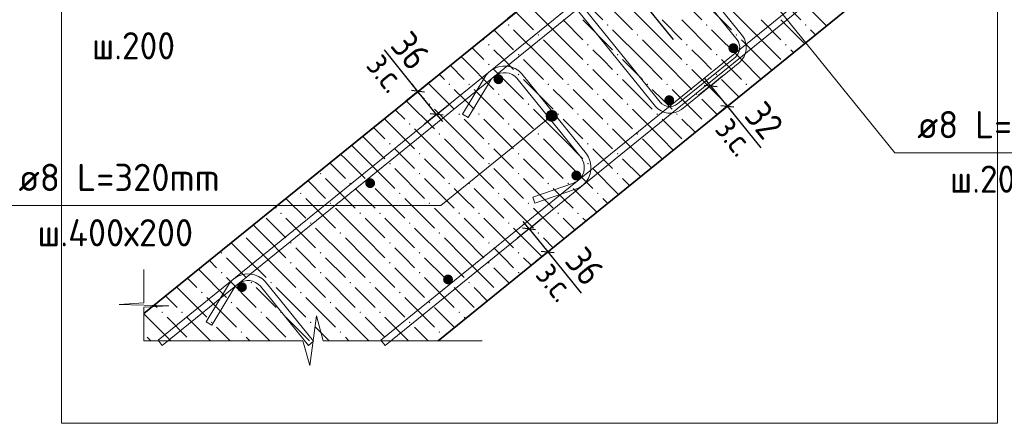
# Model space of a CAD drawing. Header units: millimetres. Extents: x 0 to 42000, y 0 to 29700.
# Tile 14 of 20: x 29506 to 37462, y 6770 to 10028. Entities that reach past the tile are written whole.
import ezdxf

# ---------------------------------------------------------------- set-up
doc = ezdxf.new("R2010")
doc.units = ezdxf.units.MM
doc.linetypes.add('______5', pattern=[1100, 800, -100, 100, -100])
for name, color, linetype, lineweight in [('Standard', 7, 'Continuous', 25), ('ЖБ Стена верхний уровень', 7, 'Continuous', 35), ('Позиционная метка линия выноска', 7, 'Continuous', 13), ('Примечания', 7, 'Continuous', 13), ('Стена фоновая арматура У1', 7, 'Continuous', 18), ('Стена фоновая арматура Х1', 7, 'Continuous', 35), ('Стена фоновая затяжка С-обр.', 52, 'Continuous', 25)]:
    doc.layers.add(name, color=color, linetype=linetype, lineweight=lineweight)
doc.layers.add('Оси', color=7, linetype='______5')
doc.layers.add('Размерная выноска', color=7, linetype='Continuous')
doc.layers.add('Стена Хомут', color=7, linetype='Continuous', lineweight=25, true_color=0x6e3c1e)
doc.styles.add('ISOCPEUR', font='txt')

msp = doc.modelspace()

# ---------------------------------------------------------------- hatches: boundary and pattern name
at = {"layer": 'ЖБ Стена верхний уровень', "linetype": 'Continuous', "lineweight": 18, "transparency": 33554687}
for points in [[(33450.7, 9985.6), (33457.2, 9992.1), (33463.7, 9985.6), (33457.2, 9979.1)], [(34250.7, 9985.6), (34257.2, 9992.1), (34263.7, 9985.6), (34257.2, 9979.1)], [(35050.7, 9985.6), (35057.2, 9992.1), (35063.7, 9985.6), (35057.2, 9979.1)], [(35850.7, 9985.6), (35857.2, 9992.1), (35863.7, 9985.6), (35857.2, 9979.1)], [(33690.7, 9905.6), (33697.2, 9912.1), (33703.7, 9905.6), (33697.2, 9899.1)], [(34490.7, 9905.6), (34497.2, 9912.1), (34503.7, 9905.6), (34497.2, 9899.1)], [(35290.7, 9905.6), (35297.2, 9912.1), (35303.7, 9905.6), (35297.2, 9899.1)], [(33290.7, 9825.6), (33297.2, 9832.1), (33303.7, 9825.6), (33297.2, 9819.1)], [(34090.7, 9825.6), (34097.2, 9832.1), (34103.7, 9825.6), (34097.2, 9819.1)], [(34890.7, 9825.6), (34897.2, 9832.1), (34903.7, 9825.6), (34897.2, 9819.1)], [(35690.7, 9825.6), (35697.2, 9832.1), (35703.7, 9825.6), (35697.2, 9819.1)], [(33530.7, 9745.6), (33537.2, 9752.1), (33543.7, 9745.6), (33537.2, 9739.1)], [(34330.7, 9745.6), (34337.2, 9752.1), (34343.7, 9745.6), (34337.2, 9739.1)], [(35130.7, 9745.6), (35137.2, 9752.1), (35143.7, 9745.6), (35137.2, 9739.1)], [(33290.7, 9665.6), (33297.2, 9672.1), (33303.7, 9665.6), (33297.2, 9659.1)], [(34090.7, 9665.6), (34097.2, 9672.1), (34103.7, 9665.6), (34097.2, 9659.1)], [(34890.7, 9665.6), (34897.2, 9672.1), (34903.7, 9665.6), (34897.2, 9659.1)], [(33530.7, 9585.6), (33537.2, 9592.1), (33543.7, 9585.6), (33537.2, 9579.1)], [(34330.7, 9585.6), (34337.2, 9592.1), (34343.7, 9585.6), (34337.2, 9579.1)], [(35130.7, 9585.6), (35137.2, 9592.1), (35143.7, 9585.6), (35137.2, 9579.1)], [(32970.7, 9505.6), (32977.2, 9512.1), (32983.7, 9505.6), (32977.2, 9499.1)], [(33130.7, 9505.6), (33137.2, 9512.1), (33143.7, 9505.6), (33137.2, 9499.1)], [(33770.7, 9505.6), (33777.2, 9512.1), (33783.7, 9505.6), (33777.2, 9499.1)], [(33930.7, 9505.6), (33937.2, 9512.1), (33943.7, 9505.6), (33937.2, 9499.1)], [(34570.7, 9505.6), (34577.2, 9512.1), (34583.7, 9505.6), (34577.2, 9499.1)], [(34730.7, 9505.6), (34737.2, 9512.1), (34743.7, 9505.6), (34737.2, 9499.1)], [(35370.7, 9505.6), (35377.2, 9512.1), (35383.7, 9505.6), (35377.2, 9499.1)], [(33370.7, 9425.6), (33377.2, 9432.1), (33383.7, 9425.6), (33377.2, 9419.1)], [(34170.7, 9425.6), (34177.2, 9432.1), (34183.7, 9425.6), (34177.2, 9419.1)], [(34970.7, 9425.6), (34977.2, 9432.1), (34983.7, 9425.6), (34977.2, 9419.1)], [(32810.7, 9345.6), (32817.2, 9352.1), (32823.7, 9345.6), (32817.2, 9339.1)], [(33610.7, 9345.6), (33617.2, 9352.1), (33623.7, 9345.6), (33617.2, 9339.1)], [(34410.7, 9345.6), (34417.2, 9352.1), (34423.7, 9345.6), (34417.2, 9339.1)], [(35210.7, 9345.6), (35217.2, 9352.1), (35223.7, 9345.6), (35217.2, 9339.1)], [(33050.7, 9265.6), (33057.2, 9272.1), (33063.7, 9265.6), (33057.2, 9259.1)], [(33210.7, 9265.6), (33217.2, 9272.1), (33223.7, 9265.6), (33217.2, 9259.1)], [(33850.7, 9265.6), (33857.2, 9272.1), (33863.7, 9265.6), (33857.2, 9259.1)], [(34010.7, 9265.6), (34017.2, 9272.1), (34023.7, 9265.6), (34017.2, 9259.1)], [(34650.7, 9265.6), (34657.2, 9272.1), (34663.7, 9265.6), (34657.2, 9259.1)], [(34810.7, 9265.6), (34817.2, 9272.1), (34823.7, 9265.6), (34817.2, 9259.1)], [(32650.7, 9185.6), (32657.2, 9192.1), (32663.7, 9185.6), (32657.2, 9179.1)], [(33450.7, 9185.6), (33457.2, 9192.1), (33463.7, 9185.6), (33457.2, 9179.1)], [(34250.7, 9185.6), (34257.2, 9192.1), (34263.7, 9185.6), (34257.2, 9179.1)], [(32890.7, 9105.6), (32897.2, 9112.1), (32903.7, 9105.6), (32897.2, 9099.1)], [(33690.7, 9105.6), (33697.2, 9112.1), (33703.7, 9105.6), (33697.2, 9099.1)], [(34490.7, 9105.6), (34497.2, 9112.1), (34503.7, 9105.6), (34497.2, 9099.1)], [(32490.7, 9025.6), (32497.2, 9032.1), (32503.7, 9025.6), (32497.2, 9019.1)], [(33290.7, 9025.6), (33297.2, 9032.1), (33303.7, 9025.6), (33297.2, 9019.1)], [(34090.7, 9025.6), (34097.2, 9032.1), (34103.7, 9025.6), (34097.2, 9019.1)], [(32730.7, 8945.6), (32737.2, 8952.1), (32743.7, 8945.6), (32737.2, 8939.1)], [(33530.7, 8945.6), (33537.2, 8952.1), (33543.7, 8945.6), (33537.2, 8939.1)], [(34330.7, 8945.6), (34337.2, 8952.1), (34343.7, 8945.6), (34337.2, 8939.1)], [(32490.7, 8865.6), (32497.2, 8872.1), (32503.7, 8865.6), (32497.2, 8859.1)], [(33290.7, 8865.6), (33297.2, 8872.1), (33303.7, 8865.6), (33297.2, 8859.1)], [(34090.7, 8865.6), (34097.2, 8872.1), (34103.7, 8865.6), (34097.2, 8859.1)], [(31930.7, 8785.6), (31937.2, 8792.1), (31943.7, 8785.6), (31937.2, 8779.1)], [(32730.7, 8785.6), (32737.2, 8792.1), (32743.7, 8785.6), (32737.2, 8779.1)], [(33530.7, 8785.6), (33537.2, 8792.1), (33543.7, 8785.6), (33537.2, 8779.1)], [(34330.7, 8785.6), (34337.2, 8792.1), (34343.7, 8785.6), (34337.2, 8779.1)], [(32170.7, 8705.6), (32177.2, 8712.1), (32183.7, 8705.6), (32177.2, 8699.1)], [(32330.7, 8705.6), (32337.2, 8712.1), (32343.7, 8705.6), (32337.2, 8699.1)], [(32970.7, 8705.6), (32977.2, 8712.1), (32983.7, 8705.6), (32977.2, 8699.1)], [(33130.7, 8705.6), (33137.2, 8712.1), (33143.7, 8705.6), (33137.2, 8699.1)], [(33770.7, 8705.6), (33777.2, 8712.1), (33783.7, 8705.6), (33777.2, 8699.1)], [(33930.7, 8705.6), (33937.2, 8712.1), (33943.7, 8705.6), (33937.2, 8699.1)], [(31770.7, 8625.6), (31777.2, 8632.1), (31783.7, 8625.6), (31777.2, 8619.1)], [(32570.7, 8625.6), (32577.2, 8632.1), (32583.7, 8625.6), (32577.2, 8619.1)], [(33370.7, 8625.6), (33377.2, 8632.1), (33383.7, 8625.6), (33377.2, 8619.1)], [(34170.7, 8625.6), (34177.2, 8632.1), (34183.7, 8625.6), (34177.2, 8619.1)], [(32010.7, 8545.6), (32017.2, 8552.1), (32023.7, 8545.6), (32017.2, 8539.1)], [(32810.7, 8545.6), (32817.2, 8552.1), (32823.7, 8545.6), (32817.2, 8539.1)], [(33610.7, 8545.6), (33617.2, 8552.1), (33623.7, 8545.6), (33617.2, 8539.1)], [(31610.7, 8465.6), (31617.2, 8472.1), (31623.7, 8465.6), (31617.2, 8459.1)], [(32250.7, 8465.6), (32257.2, 8472.1), (32263.7, 8465.6), (32257.2, 8459.1)], [(32410.7, 8465.6), (32417.2, 8472.1), (32423.7, 8465.6), (32417.2, 8459.1)], [(33050.7, 8465.6), (33057.2, 8472.1), (33063.7, 8465.6), (33057.2, 8459.1)], [(33210.7, 8465.6), (33217.2, 8472.1), (33223.7, 8465.6), (33217.2, 8459.1)], [(33850.7, 8465.6), (33857.2, 8472.1), (33863.7, 8465.6), (33857.2, 8459.1)], [(34010.7, 8465.6), (34017.2, 8472.1), (34023.7, 8465.6), (34017.2, 8459.1)], [(31850.7, 8385.6), (31857.2, 8392.1), (31863.7, 8385.6), (31857.2, 8379.1)], [(32650.7, 8385.6), (32657.2, 8392.1), (32663.7, 8385.6), (32657.2, 8379.1)], [(33450.7, 8385.6), (33457.2, 8392.1), (33463.7, 8385.6), (33457.2, 8379.1)], [(32090.7, 8305.6), (32097.2, 8312.1), (32103.7, 8305.6), (32097.2, 8299.1)], [(32890.7, 8305.6), (32897.2, 8312.1), (32903.7, 8305.6), (32897.2, 8299.1)], [(33690.7, 8305.6), (33697.2, 8312.1), (33703.7, 8305.6), (33697.2, 8299.1)], [(31690.7, 8225.6), (31697.2, 8232.1), (31703.7, 8225.6), (31697.2, 8219.1)], [(32490.7, 8225.6), (32497.2, 8232.1), (32503.7, 8225.6), (32497.2, 8219.1)], [(33290.7, 8225.6), (33297.2, 8232.1), (33303.7, 8225.6), (33297.2, 8219.1)], [(31130.7, 8145.6), (31137.2, 8152.1), (31143.7, 8145.6), (31137.2, 8139.1)], [(31930.7, 8145.6), (31937.2, 8152.1), (31943.7, 8145.6), (31937.2, 8139.1)], [(32730.7, 8145.6), (32737.2, 8152.1), (32743.7, 8145.6), (32737.2, 8139.1)], [(33530.7, 8145.6), (33537.2, 8152.1), (33543.7, 8145.6), (33537.2, 8139.1)], [(31690.7, 8065.6), (31697.2, 8072.1), (31703.7, 8065.6), (31697.2, 8059.1)], [(32490.7, 8065.6), (32497.2, 8072.1), (32503.7, 8065.6), (32497.2, 8059.1)], [(33290.7, 8065.6), (33297.2, 8072.1), (33303.7, 8065.6), (33297.2, 8059.1)], [(31130.7, 7985.6), (31137.2, 7992.1), (31143.7, 7985.6), (31137.2, 7979.1)], [(31930.7, 7985.6), (31937.2, 7992.1), (31943.7, 7985.6), (31937.2, 7979.1)], [(32730.7, 7985.6), (32737.2, 7992.1), (32743.7, 7985.6), (32737.2, 7979.1)], [(33530.7, 7985.6), (33537.2, 7992.1), (33543.7, 7985.6), (33537.2, 7979.1)], [(31370.7, 7905.6), (31377.2, 7912.1), (31383.7, 7905.6), (31377.2, 7899.1)], [(31530.7, 7905.6), (31537.2, 7912.1), (31543.7, 7905.6), (31537.2, 7899.1)], [(32170.7, 7905.6), (32177.2, 7912.1), (32183.7, 7905.6), (32177.2, 7899.1)], [(32330.7, 7905.6), (32337.2, 7912.1), (32343.7, 7905.6), (32337.2, 7899.1)], [(32970.7, 7905.6), (32977.2, 7912.1), (32983.7, 7905.6), (32977.2, 7899.1)], [(33130.7, 7905.6), (33137.2, 7912.1), (33143.7, 7905.6), (33137.2, 7899.1)], [(30970.7, 7825.6), (30977.2, 7832.1), (30983.7, 7825.6), (30977.2, 7819.1)], [(31770.7, 7825.6), (31777.2, 7832.1), (31783.7, 7825.6), (31777.2, 7819.1)], [(32570.7, 7825.6), (32577.2, 7832.1), (32583.7, 7825.6), (32577.2, 7819.1)], [(31210.7, 7745.6), (31217.2, 7752.1), (31223.7, 7745.6), (31217.2, 7739.1)], [(32010.7, 7745.6), (32017.2, 7752.1), (32023.7, 7745.6), (32017.2, 7739.1)], [(32810.7, 7745.6), (32817.2, 7752.1), (32823.7, 7745.6), (32817.2, 7739.1)], [(30650.7, 7665.6), (30657.2, 7672.1), (30663.7, 7665.6), (30657.2, 7659.1)], [(30810.7, 7665.6), (30817.2, 7672.1), (30823.7, 7665.6), (30817.2, 7659.1)], [(31450.7, 7665.6), (31457.2, 7672.1), (31463.7, 7665.6), (31457.2, 7659.1)], [(31610.7, 7665.6), (31617.2, 7672.1), (31623.7, 7665.6), (31617.2, 7659.1)], [(32250.7, 7665.6), (32257.2, 7672.1), (32263.7, 7665.6), (32257.2, 7659.1)], [(32410.7, 7665.6), (32417.2, 7672.1), (32423.7, 7665.6), (32417.2, 7659.1)], [(33050.7, 7665.6), (33057.2, 7672.1), (33063.7, 7665.6), (33057.2, 7659.1)], [(31050.7, 7585.6), (31057.2, 7592.1), (31063.7, 7585.6), (31057.2, 7579.1)], [(31850.7, 7585.6), (31857.2, 7592.1), (31863.7, 7585.6), (31857.2, 7579.1)], [(32650.7, 7585.6), (32657.2, 7592.1), (32663.7, 7585.6), (32657.2, 7579.1)], [(31290.7, 7505.6), (31297.2, 7512.1), (31303.7, 7505.6), (31297.2, 7499.1)], [(32090.7, 7505.6), (32097.2, 7512.1), (32103.7, 7505.6), (32097.2, 7499.1)], [(32890.7, 7505.6), (32897.2, 7512.1), (32903.7, 7505.6), (32897.2, 7499.1)]]:
    msp.add_hatch(color=7, dxfattribs=at).paths.add_polyline_path(points, flags=16)
at = {"layer": 'Позиционная метка линия выноска', "linetype": 'Continuous', "lineweight": 13, "transparency": 33554687}
for points in [[(33759.6, 9244.9), (33810.7, 9207.6), (33762, 9267.7)], [(33787.9, 9209.9), (33759.6, 9244.9), (33768.8, 9223.5)], [(33759.6, 9244.9), (33787.9, 9209.9), (33810.7, 9207.6)], [(33762, 9267.7), (33832.1, 9216.8), (33775.5, 9286.7)], [(33762, 9267.7), (33810.7, 9207.6), (33832.1, 9216.8)], [(33775.5, 9286.7), (33845.7, 9235.9), (33796.9, 9296)], [(33775.5, 9286.7), (33832.1, 9216.8), (33845.7, 9235.9)], [(33796.9, 9296), (33845.7, 9235.9), (33848.1, 9258.6)], [(33796.9, 9296), (33848.1, 9258.6), (33819.7, 9293.6)], [(33819.7, 9293.6), (33848.1, 9258.6), (33838.8, 9280.1)]]:
    msp.add_hatch(color=7, dxfattribs=at).paths.add_polyline_path(points)
at = {"layer": 'Стена фоновая арматура Х1', "linetype": 'Continuous', "lineweight": 18, "transparency": 33554687}
for points in [[(35312.7, 9797.9), (35309.7, 9813.2), (35301, 9826.2), (35288, 9834.9), (35272.7, 9837.9), (35257.4, 9834.9), (35244.4, 9826.2), (35235.8, 9813.2), (35232.7, 9797.9), (35235.8, 9782.6), (35244.4, 9769.6), (35257.4, 9761), (35272.7, 9757.9), (35288, 9761), (35301, 9769.6), (35309.7, 9782.6)], [(33414.1, 9547.2), (33411, 9562.5), (33402.4, 9575.5), (33389.4, 9584.1), (33374.1, 9587.2), (33358.8, 9584.1), (33345.8, 9575.5), (33337.1, 9562.5), (33334.1, 9547.2), (33337.1, 9531.9), (33345.8, 9518.9), (33358.8, 9510.2), (33374.1, 9507.2), (33389.4, 9510.2), (33402.4, 9518.9), (33411, 9531.9)], [(34794.6, 9378.4), (34791.6, 9393.7), (34782.9, 9406.6), (34769.9, 9415.3), (34754.6, 9418.4), (34739.3, 9415.3), (34726.4, 9406.6), (34717.7, 9393.7), (34714.6, 9378.4), (34717.7, 9363.1), (34726.4, 9350.1), (34739.3, 9341.4), (34754.6, 9338.4), (34769.9, 9341.4), (34782.9, 9350.1), (34791.6, 9363.1)], [(34043.4, 8770), (34040.4, 8785.3), (34031.7, 8798.3), (34018.7, 8807), (34003.4, 8810), (33988.1, 8807), (33975.1, 8798.3), (33966.4, 8785.3), (33963.4, 8770), (33966.4, 8754.7), (33975.1, 8741.7), (33988.1, 8733.1), (34003.4, 8730), (34018.7, 8733.1), (34031.7, 8741.7), (34040.4, 8754.7)], [(32377.9, 8708.1), (32374.8, 8723.4), (32366.2, 8736.4), (32353.2, 8745), (32337.9, 8748.1), (32322.6, 8745), (32309.6, 8736.4), (32300.9, 8723.4), (32297.9, 8708.1), (32300.9, 8692.8), (32309.6, 8679.8), (32322.6, 8671.1), (32337.9, 8668.1), (32353.2, 8671.1), (32366.2, 8679.8), (32374.8, 8692.8)], [(33007.2, 7930.9), (33004.2, 7946.2), (32995.5, 7959.2), (32982.5, 7967.9), (32967.2, 7970.9), (32951.9, 7967.9), (32938.9, 7959.2), (32930.2, 7946.2), (32927.2, 7930.9), (32930.2, 7915.6), (32938.9, 7902.6), (32951.9, 7894), (32967.2, 7890.9), (32982.5, 7894), (32995.5, 7902.6), (33004.2, 7915.6)], [(31341.7, 7869), (31338.6, 7884.3), (31330, 7897.3), (31317, 7905.9), (31301.7, 7909), (31286.4, 7905.9), (31273.4, 7897.3), (31264.7, 7884.3), (31261.7, 7869), (31264.7, 7853.7), (31273.4, 7840.7), (31286.4, 7832), (31301.7, 7829), (31317, 7832), (31330, 7840.7), (31338.6, 7853.7)]]:
    msp.add_hatch(color=7, dxfattribs=at).paths.add_polyline_path(points)

# ---------------------------------------------------------------- linework, layer by layer
at = {"layer": 'Standard', "color": 7, "linetype": 'Continuous', "lineweight": -3, "transparency": 33554687}
for p, q in [((35089.2, 9494.9), (35042, 9553.2)), ((35089.2, 9494.9), (35186.3, 9573.5)), ((32723.9, 9449.6), (32676.7, 9507.9)), ((32723.9, 9449.6), (32821.1, 9528.3)), ((35089.2, 9494.9), (34992.1, 9416.2)), ((35089.2, 9494.9), (35223.5, 9329.1)), ((32723.9, 9449.6), (32626.8, 9370.9)), ((32875, 9263.1), (32723.9, 9449.6)), ((35223.5, 9329.1), (35320.6, 9407.8)), ((32875, 9263.1), (32972.1, 9341.7)), ((35223.5, 9329.1), (35126.3, 9250.4)), ((35223.5, 9329.1), (35270.7, 9270.8)), ((32875, 9263.1), (32777.8, 9184.4)), ((32875, 9263.1), (32922.2, 9204.8)), ((33621.7, 8340.9), (33574.5, 8399.2)), ((33621.7, 8340.9), (33718.9, 8419.5)), ((33621.7, 8340.9), (33524.6, 8262.2)), ((33621.7, 8340.9), (33772.8, 8154.4)), ((33772.8, 8154.4), (33869.9, 8233)), ((33772.8, 8154.4), (33675.6, 8075.7)), ((33772.8, 8154.4), (33820, 8096.1))]:
    msp.add_line(p, q, dxfattribs=at)
at = {"layer": 'Standard', "color": 7, "linetype": 'Continuous', "lineweight": 25, "transparency": 33554687}
for p, q in [((35036.5, 9500.4), (35141.9, 9489.3)), ((32776.7, 9444.1), (32671.2, 9455.1)), ((35170.7, 9334.6), (35276.2, 9323.5)), ((32927.7, 9257.5), (32822.2, 9268.6)), ((33569, 8346.4), (33674.5, 8335.3)), ((33720, 8159.9), (33825.5, 8148.8))]:
    msp.add_line(p, q, dxfattribs=at)
at = {"layer": 'Standard', "color": 254, "linetype": 'Continuous', "lineweight": 13, "true_color": 0xc4c4ff, "transparency": 33554687}
msp.add_lwpolyline([(29843.2, 6769.6), (37408.1, 6769.6), (37408.1, 15596.3), (29843.2, 15596.3), (29843.2, 6769.6)], dxfattribs=at)
at = {"layer": 'ЖБ Стена верхний уровень', "color": 7, "linetype": 'Continuous', "lineweight": 35, "transparency": 33554687}
for p, q in [((32886.1, 7436.3), (36741.4, 10558.3)), ((33656.5, 10204.8), (30509.9, 7656.7))]:
    msp.add_line(p, q, dxfattribs=at)
at = {"layer": 'ЖБ Стена верхний уровень', "color": 9, "linetype": 'Continuous', "lineweight": 18, "true_color": 0xc7c7c7, "transparency": 33554687}
for p, q in [((33977.2, 10265.6), (34217.2, 10025.6)), ((34777.2, 10265.6), (35017.2, 10025.6)), ((35577.2, 10265.6), (35817.2, 10025.6)), ((34217.2, 10185.6), (34457.2, 9945.6)), ((35017.2, 10185.6), (35257.2, 9945.6)), ((35817.2, 10185.6), (36024.8, 9978)), ((33897.2, 9865.6), (33657.2, 10105.6)), ((34697.2, 9865.6), (34457.2, 10105.6)), ((35497.2, 9865.6), (35257.2, 10105.6)), ((33513.7, 10089.2), (33657.2, 9945.6)), ((33897.2, 10025.6), (34057.2, 9865.6)), ((34057.2, 10025.6), (34297.2, 9785.6)), ((34697.2, 10025.6), (34857.2, 9865.6)), ((34857.2, 10025.6), (35097.2, 9785.6)), ((35497.2, 10025.6), (35657.2, 9865.6)), ((35657.2, 10025.6), (35848, 9834.8)), ((33336.9, 9946), (33497.2, 9785.6)), ((33737.2, 9705.6), (33497.2, 9945.6)), ((34537.2, 9705.6), (34297.2, 9945.6)), ((35337.2, 9705.6), (35097.2, 9945.6)), ((35936.4, 9906.4), (35897.2, 9945.6)), ((33248.5, 9874.4), (33257.2, 9865.6)), ((33160.1, 9802.8), (33257.2, 9705.6)), ((33737.2, 9865.6), (33897.2, 9705.6)), ((33897.2, 9865.6), (34057.2, 9705.6)), ((34537.2, 9865.6), (34697.2, 9705.6)), ((34697.2, 9865.6), (34857.2, 9705.6)), ((35337.2, 9865.6), (35497.2, 9705.6)), ((35497.2, 9865.6), (35657.2, 9705.6)), ((33071.7, 9731.2), (33097.2, 9705.6)), ((33417.2, 9705.6), (33337.2, 9785.6)), ((34217.2, 9705.6), (34137.2, 9785.6)), ((35017.2, 9705.6), (34937.2, 9785.6)), ((35759.6, 9763.3), (35737.2, 9785.6)), ((32983.3, 9659.6), (33097.2, 9545.6)), ((33097.2, 9705.6), (33337.2, 9465.6)), ((33497.2, 9625.6), (33417.2, 9705.6)), ((33577.2, 9705.6), (33737.2, 9545.6)), ((33737.2, 9705.6), (33897.2, 9545.6)), ((33897.2, 9705.6), (34137.2, 9465.6)), ((34297.2, 9625.6), (34217.2, 9705.6)), ((34377.2, 9705.6), (34537.2, 9545.6)), ((34537.2, 9705.6), (34697.2, 9545.6)), ((34697.2, 9705.6), (34937.2, 9465.6)), ((35097.2, 9625.6), (35017.2, 9705.6)), ((35177.2, 9705.6), (35337.2, 9545.6)), ((35337.2, 9705.6), (35494.4, 9548.5)), ((35497.2, 9705.6), (35582.8, 9620.1)), ((32894.8, 9588), (32937.2, 9545.6)), ((33337.2, 9625.6), (33577.2, 9385.6)), ((34137.2, 9625.6), (34377.2, 9385.6)), ((34937.2, 9625.6), (35177.2, 9385.6)), ((32806.4, 9516.4), (33017.2, 9305.6)), ((33577.2, 9545.6), (33817.2, 9305.6)), ((34377.2, 9545.6), (34617.2, 9305.6)), ((35177.2, 9545.6), (35317.6, 9405.3)), ((32718, 9444.8), (32777.2, 9385.6)), ((33097.2, 9385.6), (33017.2, 9465.6)), ((33177.2, 9465.6), (33417.2, 9225.6)), ((33897.2, 9385.6), (33817.2, 9465.6)), ((33977.2, 9465.6), (34217.2, 9225.6)), ((34697.2, 9385.6), (34617.2, 9465.6)), ((34777.2, 9465.6), (35017.2, 9225.6)), ((32629.6, 9373.2), (32857.2, 9145.6)), ((33177.2, 9305.6), (33097.2, 9385.6)), ((33417.2, 9385.6), (33657.2, 9145.6)), ((33977.2, 9305.6), (33897.2, 9385.6)), ((34217.2, 9385.6), (34457.2, 9145.6)), ((34777.2, 9305.6), (34697.2, 9385.6)), ((35017.2, 9385.6), (35140.8, 9262.1)), ((32541.2, 9301.6), (32617.2, 9225.6)), ((33097.2, 9065.6), (32857.2, 9305.6)), ((33897.2, 9065.6), (33657.2, 9305.6)), ((34697.2, 9065.6), (34457.2, 9305.6)), ((32364.4, 9158.5), (32457.2, 9065.6)), ((32457.2, 9225.6), (32697.2, 8985.6)), ((33097.2, 9225.6), (33257.2, 9065.6)), ((33257.2, 9225.6), (33497.2, 8985.6)), ((33897.2, 9225.6), (34057.2, 9065.6)), ((34057.2, 9225.6), (34297.2, 8985.6)), ((34697.2, 9225.6), (34857.2, 9065.6)), ((34857.2, 9225.6), (34963.9, 9118.9)), ((32297.2, 9065.6), (32276, 9086.9)), ((32937.2, 8905.6), (32697.2, 9145.6)), ((33737.2, 8905.6), (33497.2, 9145.6)), ((34537.2, 8905.6), (34297.2, 9145.6)), ((32187.6, 9015.3), (32297.2, 8905.6)), ((32297.2, 9065.6), (32457.2, 8905.6)), ((32937.2, 9065.6), (33097.2, 8905.6)), ((33097.2, 9065.6), (33257.2, 8905.6)), ((33737.2, 9065.6), (33897.2, 8905.6)), ((33897.2, 9065.6), (34057.2, 8905.6)), ((34537.2, 9065.6), (34697.2, 8905.6)), ((34697.2, 9065.6), (34787.1, 8975.7)), ((32137.2, 8905.6), (32099.2, 8943.7)), ((32617.2, 8905.6), (32537.2, 8985.6)), ((33417.2, 8905.6), (33337.2, 8985.6)), ((34217.2, 8905.6), (34137.2, 8985.6)), ((32010.8, 8872.1), (32137.2, 8745.6)), ((32137.2, 8905.6), (32297.2, 8745.6)), ((32297.2, 8905.6), (32537.2, 8665.6)), ((32697.2, 8825.6), (32617.2, 8905.6)), ((32777.2, 8905.6), (32937.2, 8745.6)), ((32937.2, 8905.6), (33097.2, 8745.6)), ((33097.2, 8905.6), (33337.2, 8665.6)), ((33497.2, 8825.6), (33417.2, 8905.6)), ((33577.2, 8905.6), (33737.2, 8745.6)), ((33737.2, 8905.6), (33897.2, 8745.6)), ((33897.2, 8905.6), (34137.2, 8665.6)), ((34297.2, 8825.6), (34217.2, 8905.6)), ((34377.2, 8905.6), (34521.9, 8761)), ((34537.2, 8905.6), (34610.3, 8832.6)), ((34697.2, 8905.6), (34698.7, 8904.2)), ((32537.2, 8825.6), (32777.2, 8585.6)), ((33337.2, 8825.6), (33577.2, 8585.6)), ((34137.2, 8825.6), (34345.1, 8617.8)), ((31833.9, 8728.9), (31977.2, 8585.6)), ((31977.2, 8745.6), (32217.2, 8505.6)), ((32777.2, 8745.6), (33017.2, 8505.6)), ((33577.2, 8745.6), (33817.2, 8505.6)), ((34377.2, 8745.6), (34433.5, 8689.4)), ((32297.2, 8585.6), (32217.2, 8665.6)), ((32377.2, 8665.6), (32617.2, 8425.6)), ((33097.2, 8585.6), (33017.2, 8665.6)), ((33177.2, 8665.6), (33417.2, 8425.6)), ((33897.2, 8585.6), (33817.2, 8665.6)), ((33977.2, 8665.6), (34168.3, 8474.6)), ((31577.2, 8505.6), (31568.7, 8514.1)), ((31657.1, 8585.7), (31817.2, 8425.6)), ((31817.2, 8585.6), (32057.2, 8345.6)), ((32377.2, 8505.6), (32297.2, 8585.6)), ((32617.2, 8585.6), (32857.2, 8345.6)), ((33177.2, 8505.6), (33097.2, 8585.6)), ((33417.2, 8585.6), (33657.2, 8345.6)), ((33977.2, 8505.6), (33897.2, 8585.6)), ((34217.2, 8585.6), (34256.7, 8546.2)), ((32297.2, 8265.6), (32057.2, 8505.6)), ((33097.2, 8265.6), (32857.2, 8505.6)), ((33897.2, 8265.6), (33657.2, 8505.6)), ((31497.2, 8265.6), (31391.9, 8371)), ((31497.2, 8425.6), (31657.2, 8265.6)), ((31657.2, 8425.6), (31897.2, 8185.6)), ((32297.2, 8425.6), (32457.2, 8265.6)), ((32457.2, 8425.6), (32697.2, 8185.6)), ((33097.2, 8425.6), (33257.2, 8265.6)), ((33257.2, 8425.6), (33497.2, 8185.6)), ((33897.2, 8425.6), (33991.4, 8331.4)), ((34057.2, 8425.6), (34079.8, 8403)), ((32137.2, 8105.6), (31897.2, 8345.6)), ((32937.2, 8105.6), (32697.2, 8345.6)), ((33726.2, 8116.6), (33497.2, 8345.6)), ((31337.2, 8105.6), (31215.1, 8227.8)), ((31337.2, 8265.6), (31497.2, 8105.6)), ((31497.2, 8265.6), (31657.2, 8105.6)), ((32137.2, 8265.6), (32297.2, 8105.6)), ((32297.2, 8265.6), (32457.2, 8105.6)), ((32937.2, 8265.6), (33097.2, 8105.6)), ((33097.2, 8265.6), (33257.2, 8105.6)), ((33737.2, 8265.6), (33814.6, 8188.2)), ((33897.2, 8265.6), (33903, 8259.8)), ((31817.2, 8105.6), (31737.2, 8185.6)), ((32617.2, 8105.6), (32537.2, 8185.6)), ((33417.2, 8105.6), (33337.2, 8185.6)), ((31097.2, 8025.6), (31038.3, 8084.6)), ((31177.2, 8105.6), (31337.2, 7945.6)), ((31337.2, 8105.6), (31497.2, 7945.6)), ((31497.2, 8105.6), (31737.2, 7865.6)), ((31897.2, 8025.6), (31817.2, 8105.6)), ((31977.2, 8105.6), (32137.2, 7945.6)), ((32137.2, 8105.6), (32297.2, 7945.6)), ((32297.2, 8105.6), (32537.2, 7865.6)), ((32697.2, 8025.6), (32617.2, 8105.6)), ((32777.2, 8105.6), (32937.2, 7945.6)), ((32937.2, 8105.6), (33097.2, 7945.6)), ((33097.2, 8105.6), (33337.2, 7865.6)), ((33497.2, 8025.6), (33417.2, 8105.6)), ((33577.2, 8105.6), (33637.8, 8045.1)), ((30949.9, 8013), (31177.2, 7785.6)), ((31737.2, 8025.6), (31977.2, 7785.6)), ((32537.2, 8025.6), (32777.2, 7785.6)), ((33337.2, 8025.6), (33461, 7901.9)), ((30861.5, 7941.4), (30937.2, 7865.6)), ((31177.2, 7945.6), (31417.2, 7705.6)), ((31977.2, 7945.6), (32217.2, 7705.6)), ((32777.2, 7945.6), (33017.2, 7705.6)), ((30697.2, 7785.6), (30684.6, 7798.2)), ((30777.2, 7865.6), (31017.2, 7625.6)), ((31497.2, 7785.6), (31417.2, 7865.6)), ((31577.2, 7865.6), (31817.2, 7625.6)), ((32297.2, 7785.6), (32217.2, 7865.6)), ((32377.2, 7865.6), (32617.2, 7625.6)), ((33097.2, 7785.6), (33017.2, 7865.6)), ((33177.2, 7865.6), (33284.2, 7758.7)), ((30596.2, 7726.6), (30617.2, 7705.6)), ((30777.2, 7705.6), (30697.2, 7785.6)), ((31017.2, 7785.6), (31257.2, 7545.6)), ((31577.2, 7705.6), (31497.2, 7785.6)), ((31817.2, 7785.6), (32057.2, 7545.6)), ((32377.2, 7705.6), (32297.2, 7785.6)), ((32617.2, 7785.6), (32857.2, 7545.6)), ((33177.2, 7705.6), (33097.2, 7785.6)), ((30697.2, 7465.6), (30509.9, 7653)), ((31497.2, 7465.6), (31257.2, 7705.6)), ((32297.2, 7465.6), (32057.2, 7705.6)), ((33018.9, 7543.9), (32857.2, 7705.6)), ((30697.2, 7625.6), (30857.2, 7465.6)), ((30857.2, 7625.6), (31046.6, 7436.3)), ((31497.2, 7625.6), (31657.2, 7465.6)), ((31657.2, 7625.6), (31846.6, 7436.3)), ((32297.2, 7625.6), (32457.2, 7465.6)), ((32457.2, 7625.6), (32646.6, 7436.3)), ((33097.2, 7625.6), (33107.4, 7615.5)), ((31206.5, 7436.3), (31097.2, 7545.6)), ((32006.5, 7436.3), (31897.2, 7545.6)), ((32806.5, 7436.3), (32697.2, 7545.6)), ((30537.2, 7465.6), (30566.6, 7436.3)), ((30697.2, 7465.6), (30726.6, 7436.3)), ((31337.2, 7465.6), (31366.6, 7436.3)), ((31497.2, 7465.6), (31526.6, 7436.3)), ((32137.2, 7465.6), (32166.6, 7436.3)), ((32297.2, 7465.6), (32326.6, 7436.3))]:
    msp.add_line(p, q, dxfattribs=at)
at = {"layer": 'Оси', "color": 8, "linetype": '______5', "lineweight": -3, "transparency": 33554687}
for p, q in [((34787.8, 9867.1), (30165.9, 15574.7)), ((31894.4, 8777.8), (37601.9, 13399.7))]:
    msp.add_line(p, q, dxfattribs=at)
at = {"layer": 'Позиционная метка линия выноска', "color": 7, "linetype": 'Continuous', "lineweight": 13, "transparency": 33554687}
for p, q in [((33775.5, 9286.7), (33775.5, 9286.7)), ((33838.8, 9280.1), (33838.8, 9280.1)), ((33768.8, 9223.5), (33768.8, 9223.5)), ((33832.1, 9216.8), (33832.1, 9216.8))]:
    msp.add_line(p, q, dxfattribs=at)
for points in [[(34976.9, 10930.9), (36578.2, 8953.5), (38276.5, 8953.5)], [(29347.3, 8527.6), (32909.5, 8527.6), (33803.8, 9251.8)]]:
    msp.add_lwpolyline(points, dxfattribs=at)
msp.add_circle((33803.8, 9251.8), 45, dxfattribs=at)
at = {"layer": 'Примечания', "color": 7, "linetype": 'Continuous', "lineweight": 13, "transparency": 33554687}
for p, q in [((30509.9, 8011.2), (30509.9, 7741)), ((30509.9, 7741), (30309.9, 7729.5)), ((30309.9, 7729.5), (30709.9, 7718)), ((30709.9, 7718), (30509.9, 7706.5)), ((30509.9, 7706.5), (30509.9, 7436.3)), ((31849.2, 7236.3), (31903.9, 7636.3)), ((31903.9, 7636.3), (31958.6, 7436.3)), ((30509.9, 7436.3), (30509.9, 7436.3)), ((30509.9, 7436.3), (31794.6, 7436.3)), ((31794.6, 7436.3), (31849.2, 7236.3)), ((31958.6, 7436.3), (33243.2, 7436.3)), ((33243.2, 7436.3), (33243.2, 7436.3))]:
    msp.add_line(p, q, dxfattribs=at)
at = {"layer": 'Размерная выноска', "color": 7, "linetype": 'Continuous', "lineweight": -3, "transparency": 33554687}
for p, q in [((32723.9, 9449.6), (32453.2, 9784)), ((35223.5, 9329.1), (35494.2, 8994.7)), ((33772.8, 8154.4), (34043.5, 7820))]:
    msp.add_line(p, q, dxfattribs=at)
at = {"layer": 'Стена фоновая арматура У1', "color": 7, "linetype": 'Continuous', "lineweight": 13, "transparency": 33554687}
for points in [[(36778.9, 12355.8), (30657.5, 7398.8), (30623.9, 7440.2), (36745.3, 12397.3), (36778.9, 12355.8)], [(32424.8, 7440.2), (36745.3, 10938.9), (36778.9, 10897.5), (32458.4, 7398.8), (32424.8, 7440.2)]]:
    msp.add_lwpolyline(points, dxfattribs=at)
at = {"layer": 'Стена фоновая затяжка С-обр.', "color": 98, "linetype": 'Continuous', "lineweight": 13, "true_color": 0x005000, "transparency": 33554687}
for points in [[(33651, 8596.1), (33979.9, 8709.4), (33985.1, 8711.4), (33990.2, 8713.5), (33995.2, 8715.9), (34000, 8718.4), (34004.8, 8721.2), (34009.4, 8724.2), (34013.9, 8727.3), (34018.4, 8730.7), (34023.3, 8734.7), (34039.9, 8752.4), (34053.8, 8774.1), (34063.3, 8797.9), (34067.9, 8821.1), (34068.2, 8844.8), (34063.9, 8870.1), (34054.8, 8894.1), (34042.2, 8915), (33523.9, 9555), (33506.2, 9571.6), (33484.5, 9585.6), (33460.7, 9595.1), (33437.5, 9599.6), (33413.8, 9600), (33388.5, 9595.6), (33364.5, 9586.5), (33343.6, 9574), (33338.8, 9570), (33334.5, 9566.4), (33330.5, 9562.6), (33326.6, 9558.7), (33322.9, 9554.6), (33319.4, 9550.4), (33316.1, 9546), (33312.9, 9541.5), (33309.8, 9536.8), (33130.7, 9238.7), (33085, 9266.1), (33264.6, 9565), (33268.6, 9571.3), (33273.1, 9577.6), (33277.7, 9583.7), (33282.7, 9589.6), (33287.8, 9595.3), (33293.2, 9600.8), (33298.8, 9606), (33304.5, 9611), (33312.9, 9617.7), (33341.1, 9634.7), (33374.4, 9647.3), (33409.6, 9653.4), (33443.1, 9652.9), (33475.9, 9646.4), (33509.1, 9633.2), (33539.1, 9613.9), (33563.1, 9591.5), (34086, 8945.7), (34103, 8917.5), (34115.6, 8884.2), (34121.7, 8849), (34121.1, 8815.5), (34114.7, 8782.7), (34101.5, 8749.5), (34082.2, 8719.5), (34059.7, 8695.5), (34051.3, 8688.7), (34045.3, 8684.2), (34039, 8679.8), (34032.5, 8675.6), (34025.9, 8671.8), (34019.1, 8668.2), (34012.1, 8664.9), (34005.1, 8661.9), (33998, 8659.2), (33668.4, 8545.7), (33651, 8596.1)], [(31838.7, 7398.8), (31451.6, 7876.8), (31433.8, 7893.5), (31412.2, 7907.4), (31388.3, 7916.9), (31365.1, 7921.4), (31341.4, 7921.8), (31316.1, 7917.5), (31292.1, 7908.3), (31271.2, 7895.8), (31266.4, 7891.8), (31262.1, 7888.2), (31258.1, 7884.4), (31254.2, 7880.5), (31250.5, 7876.4), (31247, 7872.2), (31243.7, 7867.8), (31240.5, 7863.3), (31237.5, 7858.6), (31058.3, 7560.5), (31012.6, 7587.9), (31192.2, 7886.8), (31196.3, 7893.1), (31200.7, 7899.4), (31205.4, 7905.5), (31210.3, 7911.4), (31215.4, 7917.1), (31220.8, 7922.6), (31226.5, 7927.8), (31232.2, 7932.8), (31240.5, 7939.6), (31268.7, 7956.5), (31302, 7969.2), (31337.2, 7975.2), (31370.7, 7974.7), (31403.5, 7968.2), (31436.7, 7955), (31466.7, 7935.7), (31490.7, 7913.3), (31880.1, 7432.4), (31838.7, 7398.8)]]:
    msp.add_lwpolyline(points, dxfattribs=at)
at = {"layer": 'Стена Хомут', "color": 36, "linetype": 'Continuous', "lineweight": 13, "true_color": 0x6e3c1e, "transparency": 33554687}
for points in [[(31626.5, 14491.3), (35347.2, 9896.6), (35361.5, 9872.9), (35372.1, 9844.8), (35377.2, 9815.2), (35376.8, 9787), (35371.4, 9759.3), (35360.2, 9731.3), (35344, 9706.1), (35325.1, 9685.9), (34853.3, 9303.9), (34829.7, 9289.6), (34801.6, 9279), (34771.9, 9273.9), (34743.7, 9274.3), (34716, 9279.7), (34688.1, 9290.9), (34662.8, 9307.1), (34642.6, 9326), (30904.2, 13942.6)], [(30948, 13973.3), (34681.8, 9362.4), (34695.7, 9349.4), (34712.6, 9338.5), (34731.2, 9331.1), (34749.3, 9327.5), (34767.8, 9327.3), (34787.5, 9330.7), (34806.3, 9337.8), (34822.6, 9347.6), (35288.7, 9725), (35301.7, 9739), (35312.6, 9755.9), (35320, 9774.5), (35323.5, 9792.6), (35323.8, 9811), (35320.4, 9830.7), (35313.3, 9849.5), (35303.5, 9865.9), (31587.3, 14454.9)]]:
    msp.add_lwpolyline(points, dxfattribs=at)

# ---------------------------------------------------------------- texts
at = {"layer": 'Standard', "color": 7, "linetype": 'Continuous', "lineweight": 25, "transparency": 33554687, "char_height": 220, "attachment_point": 7, "rotation": 309, "style": 'ISOCPEUR'}
for s, insert, width in [('\\W0.87;36', (32492.7, 9814.6), 403.924), ('\\W0.87;32', (35352.4, 9249.3), 403.932), ('\\W0.87;36', (33901.7, 8074.6), 403.937)]:
    msp.add_mtext(s, dxfattribs=dict(at, insert=insert, width=width))
at = {"layer": 'Standard', "color": 7, "linetype": 'Continuous', "lineweight": 18, "transparency": 33554687, "char_height": 200, "attachment_point": 7, "rotation": 309, "style": 'ISOCPEUR'}
for insert, width in [((32296.5, 9654.6), 459.936), ((35114.9, 9140.4), 459.946), ((33664.2, 7965.6), 459.941)]:
    msp.add_mtext('\\W0.90;з.с.', dxfattribs=dict(at, insert=insert, width=width))
at = {"layer": 'Standard', "color": 7, "linetype": 'Continuous', "lineweight": 25, "transparency": 33554687, "insert": (29649.4, 8198), "char_height": 220, "width": 1469.551, "attachment_point": 7, "style": 'ISOCPEUR'}
msp.add_mtext('\\W0.97;ш.400х200', dxfattribs=at)
at = {"layer": 'Стена фоновая арматура У1', "color": 7, "linetype": 'Continuous', "lineweight": 13, "transparency": 33554687, "char_height": 220, "attachment_point": 7, "style": 'ISOCPEUR'}
for s, insert, width in [('\\W0.97;ø8 L=п.м. ', (36758.5, 9070.8), 1491.858), ('\\W0.95;ш.200 ', (37022.5, 8630.8), 962.122)]:
    msp.add_mtext(s, dxfattribs=dict(at, insert=insert, width=width))
at = {"layer": 'Стена фоновая затяжка С-обр.', "color": 7, "linetype": 'Continuous', "lineweight": 13, "transparency": 33554687, "insert": (29496.2, 8644.9), "char_height": 220, "width": 1888.528, "attachment_point": 7, "style": 'ISOCPEUR'}
msp.add_mtext('\\W0.98;ø8 L=320mm ', dxfattribs=at)
at = {"layer": 'Стена Хомут', "color": 7, "linetype": 'Continuous', "lineweight": 13, "transparency": 33554687, "insert": (30089.5, 9707.5), "char_height": 220, "width": 962.129, "attachment_point": 7, "style": 'ISOCPEUR'}
msp.add_mtext('\\W0.95;ш.200 ', dxfattribs=at)

doc.saveas('drawing.dxf')
